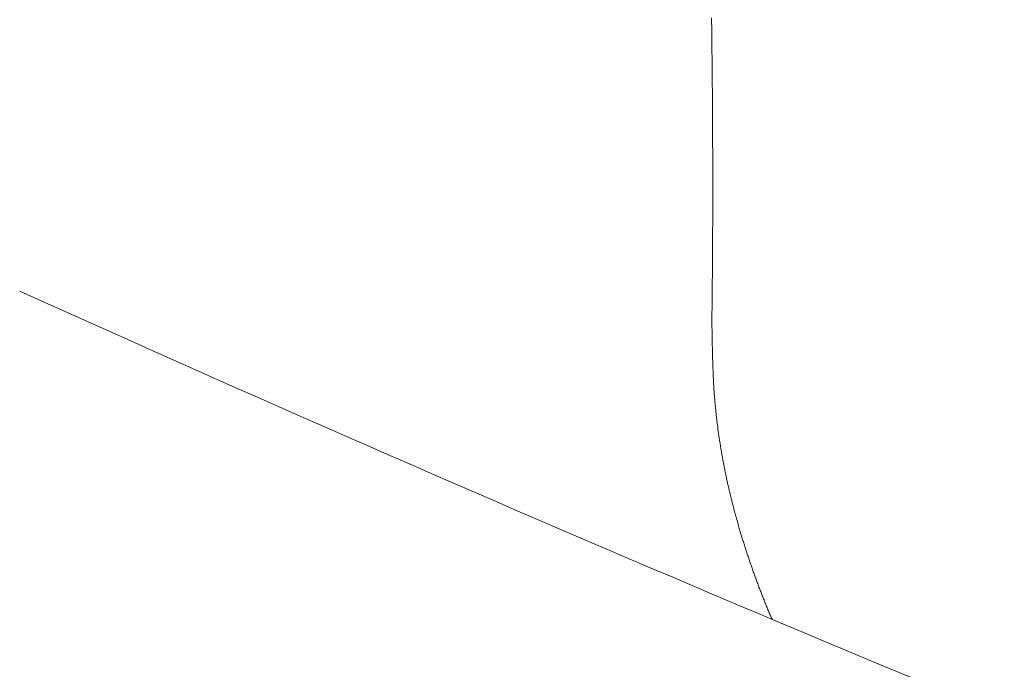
# Model space of a CAD drawing. Header units: millimetres. Extents: x -2274 to 12297, y -16157 to 26321.
# Tile 122 of 256: x -66.03 to -61.39, y -3944.63 to -3941.58. Entities that reach past the tile are written whole.
import ezdxf

# ---------------------------------------------------------------- set-up
doc = ezdxf.new("R2010")
doc.units = ezdxf.units.MM

msp = doc.modelspace()

# ---------------------------------------------------------------- linework, layer by layer
at = {"color": 253, "linetype": 'ByBlock', "lineweight": 13}
for points in [[(-59.4528, -3945.6359, -0.01172), (-66.0264, -3942.8526)], [(-62.7626, -3943.1558, -0.011169), (-62.7651, -3942.9307)], [(-62.7627, -3943.1558, -0.001714), (-62.7608, -3943.2138)]]:
    msp.add_lwpolyline(points, format="xyb", dxfattribs=at)
at = {"color": 253, "lineweight": 13}
for points in [[(-62.7651, -3942.931, 0), (-62.765, -3942.918, 0), (-62.7648, -3942.905, 0), (-62.7647, -3942.892, 0), (-62.7645, -3942.879, 0), (-62.7644, -3942.866, 0), (-62.7642, -3942.853, 0), (-62.7641, -3942.841, 0), (-62.764, -3942.828, 0), (-62.7638, -3942.815, 0), (-62.7637, -3942.802, 0), (-62.7636, -3942.789, 0), (-62.7635, -3942.776, 0), (-62.7634, -3942.763, 0), (-62.7633, -3942.75, 0), (-62.7631, -3942.738, 0), (-62.763, -3942.725, 0), (-62.7629, -3942.712, 0), (-62.7629, -3942.699, 0), (-62.7628, -3942.686, 0), (-62.7627, -3942.673, 0), (-62.7626, -3942.66, 0), (-62.7625, -3942.647, 0), (-62.7625, -3942.635, 0), (-62.7624, -3942.622, 0), (-62.7623, -3942.609, 0), (-62.7623, -3942.596, 0), (-62.7622, -3942.583, 0), (-62.7621, -3942.57, 0), (-62.7621, -3942.557, 0), (-62.762, -3942.544, 0), (-62.762, -3942.532, 0), (-62.7619, -3942.519, 0), (-62.7619, -3942.506, 0), (-62.7619, -3942.493, 0), (-62.7618, -3942.48, 0), (-62.7618, -3942.467, 0), (-62.7618, -3942.454, 0), (-62.7618, -3942.441, 0), (-62.7618, -3942.429, 0), (-62.7617, -3942.416, 0), (-62.7617, -3942.403, 0), (-62.7617, -3942.39, 0), (-62.7617, -3942.377, 0), (-62.7617, -3942.364, 0), (-62.7617, -3942.351, 0), (-62.7617, -3942.338, 0), (-62.7617, -3942.326, 0), (-62.7617, -3942.313, 0), (-62.7618, -3942.3, 0), (-62.7618, -3942.287, 0), (-62.7618, -3942.274, 0), (-62.7618, -3942.261, 0), (-62.7618, -3942.248, 0), (-62.7619, -3942.235, 0), (-62.7619, -3942.223, 0), (-62.7619, -3942.21, 0), (-62.762, -3942.197, 0), (-62.762, -3942.184, 0), (-62.7621, -3942.171, 0), (-62.7621, -3942.158, 0), (-62.7622, -3942.145, 0), (-62.7622, -3942.132, 0), (-62.7623, -3942.12, 0), (-62.7623, -3942.107, 0), (-62.7624, -3942.094, 0), (-62.7624, -3942.081, 0), (-62.7625, -3942.068, 0), (-62.7626, -3942.055, 0), (-62.7627, -3942.042, 0), (-62.7627, -3942.029, 0), (-62.7628, -3942.017, 0), (-62.7629, -3942.004, 0), (-62.763, -3941.991, 0), (-62.7631, -3941.978, 0), (-62.7631, -3941.965, 0), (-62.7632, -3941.952, 0), (-62.7633, -3941.939, 0), (-62.7634, -3941.926, 0), (-62.7635, -3941.914, 0), (-62.7636, -3941.901, 0), (-62.7637, -3941.888, 0), (-62.7638, -3941.875, 0), (-62.7639, -3941.862, 0), (-62.7641, -3941.849, 0), (-62.7642, -3941.836, 0), (-62.7643, -3941.823, 0), (-62.7644, -3941.811, 0), (-62.7645, -3941.798, 0), (-62.7646, -3941.785, 0), (-62.7648, -3941.772, 0), (-62.7649, -3941.759, 0), (-62.765, -3941.746, 0), (-62.7652, -3941.733, 0), (-62.7653, -3941.72, 0), (-62.7654, -3941.708, 0), (-62.7656, -3941.695, 0), (-62.7657, -3941.682, 0), (-62.7659, -3941.669, 0), (-62.766, -3941.656, 0), (-62.7662, -3941.643, 0), (-62.7663, -3941.63, 0), (-62.7665, -3941.617, 0), (-62.7666, -3941.605, 0), (-62.7668, -3941.592, 0), (-62.7669, -3941.579, 0), (-62.7671, -3941.566, 0)], [(-62.7608, -3943.214, 0), (-62.7606, -3943.219, 0), (-62.7604, -3943.225, 0), (-62.7603, -3943.23, 0), (-62.7601, -3943.236, 0), (-62.7599, -3943.241, 0), (-62.7596, -3943.247, 0), (-62.7594, -3943.252, 0), (-62.7592, -3943.258, 0), (-62.7589, -3943.263, 0), (-62.7587, -3943.269, 0), (-62.7584, -3943.274, 0), (-62.7581, -3943.28, 0), (-62.7578, -3943.285, 0), (-62.7575, -3943.291, 0), (-62.7572, -3943.296, 0), (-62.7569, -3943.302, 0), (-62.7565, -3943.307, 0), (-62.7562, -3943.312, 0), (-62.7558, -3943.318, 0), (-62.7554, -3943.323, 0), (-62.755, -3943.329, 0), (-62.7546, -3943.334, 0), (-62.7542, -3943.34, 0), (-62.7538, -3943.345, 0), (-62.7534, -3943.351, 0), (-62.7529, -3943.356, 0), (-62.7525, -3943.362, 0), (-62.752, -3943.367, 0), (-62.7516, -3943.373, 0), (-62.7511, -3943.378, 0), (-62.7506, -3943.384, 0), (-62.7501, -3943.389, 0), (-62.7496, -3943.395, 0), (-62.749, -3943.4, 0), (-62.7485, -3943.405, 0), (-62.7479, -3943.411, 0), (-62.7474, -3943.416, 0), (-62.7468, -3943.422, 0), (-62.7462, -3943.427, 0), (-62.7456, -3943.433, 0), (-62.745, -3943.438, 0), (-62.7444, -3943.444, 0), (-62.7438, -3943.449, 0), (-62.7432, -3943.455, 0), (-62.7425, -3943.46, 0), (-62.7419, -3943.466, 0), (-62.7412, -3943.471, 0), (-62.7405, -3943.476, 0), (-62.7398, -3943.482, 0), (-62.7391, -3943.487, 0), (-62.7384, -3943.493, 0), (-62.7377, -3943.498, 0), (-62.737, -3943.504, 0), (-62.7362, -3943.509, 0), (-62.7355, -3943.515, 0), (-62.7347, -3943.52, 0), (-62.734, -3943.525, 0), (-62.7332, -3943.531, 0), (-62.7324, -3943.536, 0), (-62.7316, -3943.542, 0), (-62.7308, -3943.547, 0), (-62.73, -3943.553, 0), (-62.7291, -3943.558, 0), (-62.7283, -3943.563, 0), (-62.7274, -3943.569, 0), (-62.7266, -3943.574, 0), (-62.7257, -3943.58, 0), (-62.7248, -3943.585, 0), (-62.7239, -3943.59, 0), (-62.723, -3943.596, 0), (-62.7221, -3943.601, 0), (-62.7212, -3943.607, 0), (-62.7202, -3943.612, 0), (-62.7193, -3943.618, 0), (-62.7183, -3943.623, 0), (-62.7174, -3943.628, 0), (-62.7164, -3943.634, 0), (-62.7154, -3943.639, 0), (-62.7144, -3943.645, 0), (-62.7134, -3943.65, 0), (-62.7124, -3943.655, 0), (-62.7114, -3943.661, 0), (-62.7104, -3943.666, 0), (-62.7093, -3943.671, 0), (-62.7083, -3943.677, 0), (-62.7072, -3943.682, 0), (-62.7061, -3943.688, 0), (-62.7051, -3943.693, 0), (-62.704, -3943.698, 0), (-62.7029, -3943.704, 0), (-62.7018, -3943.709, 0), (-62.7007, -3943.715, 0), (-62.6995, -3943.72, 0), (-62.6984, -3943.725, 0), (-62.6972, -3943.731, 0), (-62.6961, -3943.736, 0), (-62.6949, -3943.741, 0), (-62.6938, -3943.747, 0), (-62.6926, -3943.752, 0), (-62.6914, -3943.757, 0), (-62.6902, -3943.763, 0), (-62.689, -3943.768, 0), (-62.6878, -3943.774, 0), (-62.6865, -3943.779, 0), (-62.6853, -3943.784, 0), (-62.6841, -3943.79, 0), (-62.6828, -3943.795, 0), (-62.6815, -3943.8, 0), (-62.6803, -3943.806, 0), (-62.679, -3943.811, 0), (-62.6777, -3943.816, 0), (-62.6764, -3943.822, 0), (-62.6751, -3943.827, 0), (-62.6738, -3943.832, 0), (-62.6725, -3943.838, 0), (-62.6711, -3943.843, 0), (-62.6698, -3943.848, 0), (-62.6684, -3943.854, 0), (-62.6671, -3943.859, 0), (-62.6657, -3943.864, 0), (-62.6643, -3943.869, 0), (-62.6629, -3943.875, 0), (-62.6616, -3943.88, 0), (-62.6602, -3943.885, 0), (-62.6587, -3943.891, 0), (-62.6573, -3943.896, 0), (-62.6559, -3943.901, 0), (-62.6545, -3943.907, 0), (-62.653, -3943.912, 0), (-62.6516, -3943.917, 0), (-62.6501, -3943.923, 0), (-62.6486, -3943.928, 0), (-62.6472, -3943.933, 0), (-62.6457, -3943.938, 0), (-62.6442, -3943.944, 0), (-62.6427, -3943.949, 0), (-62.6412, -3943.954, 0), (-62.6396, -3943.959, 0), (-62.6381, -3943.965, 0), (-62.6366, -3943.97, 0), (-62.635, -3943.975, 0), (-62.6335, -3943.981, 0), (-62.6319, -3943.986, 0), (-62.6304, -3943.991, 0), (-62.6288, -3943.996, 0), (-62.6272, -3944.002, 0), (-62.6256, -3944.007, 0), (-62.624, -3944.012, 0), (-62.6224, -3944.017, 0), (-62.6208, -3944.023, 0), (-62.6192, -3944.028, 0), (-62.6175, -3944.033, 0), (-62.6159, -3944.038, 0), (-62.6142, -3944.044, 0), (-62.6126, -3944.049, 0), (-62.6109, -3944.054, 0), (-62.6092, -3944.059, 0), (-62.6076, -3944.064, 0), (-62.6059, -3944.07, 0), (-62.6042, -3944.075, 0), (-62.6025, -3944.08, 0), (-62.6008, -3944.085, 0), (-62.599, -3944.091, 0), (-62.5973, -3944.096, 0), (-62.5956, -3944.101, 0), (-62.5938, -3944.106, 0), (-62.5921, -3944.111, 0), (-62.5903, -3944.117, 0), (-62.5886, -3944.122, 0), (-62.5868, -3944.127, 0), (-62.585, -3944.132, 0), (-62.5832, -3944.137, 0), (-62.5814, -3944.143, 0), (-62.5796, -3944.148, 0), (-62.5778, -3944.153, 0), (-62.576, -3944.158, 0), (-62.5742, -3944.163, 0), (-62.5723, -3944.168, 0), (-62.5705, -3944.174, 0), (-62.5687, -3944.179, 0), (-62.5668, -3944.184, 0), (-62.5649, -3944.189, 0), (-62.5631, -3944.194, 0), (-62.5612, -3944.199, 0), (-62.5593, -3944.205, 0), (-62.5574, -3944.21, 0), (-62.5555, -3944.215, 0), (-62.5536, -3944.22, 0), (-62.5517, -3944.225, 0), (-62.5498, -3944.23, 0), (-62.5478, -3944.235, 0), (-62.5459, -3944.241, 0), (-62.544, -3944.246, 0), (-62.542, -3944.251, 0), (-62.5401, -3944.256, 0), (-62.5381, -3944.261, 0), (-62.5361, -3944.266, 0), (-62.5341, -3944.271, 0), (-62.5322, -3944.276, 0), (-62.5302, -3944.282, 0), (-62.5282, -3944.287, 0), (-62.5262, -3944.292, 0), (-62.5241, -3944.297, 0), (-62.5221, -3944.302, 0), (-62.5201, -3944.307, 0), (-62.5181, -3944.312, 0), (-62.516, -3944.317, 0), (-62.514, -3944.322, 0), (-62.5119, -3944.327, 0), (-62.5098, -3944.333, 0), (-62.5078, -3944.338, 0), (-62.5057, -3944.343, 0), (-62.5036, -3944.348, 0), (-62.5015, -3944.353, 0), (-62.4994, -3944.358, 0), (-62.4973, -3944.363, 0), (-62.4952, -3944.368, 0), (-62.4931, -3944.373, 0), (-62.491, -3944.378, 0), (-62.4888, -3944.383, 0), (-62.4867, -3944.388, 0), (-62.4846, -3944.393, 0), (-62.4824, -3944.398, 0)]]:
    msp.add_polyline3d(points, dxfattribs=at)

doc.saveas('drawing.dxf')
